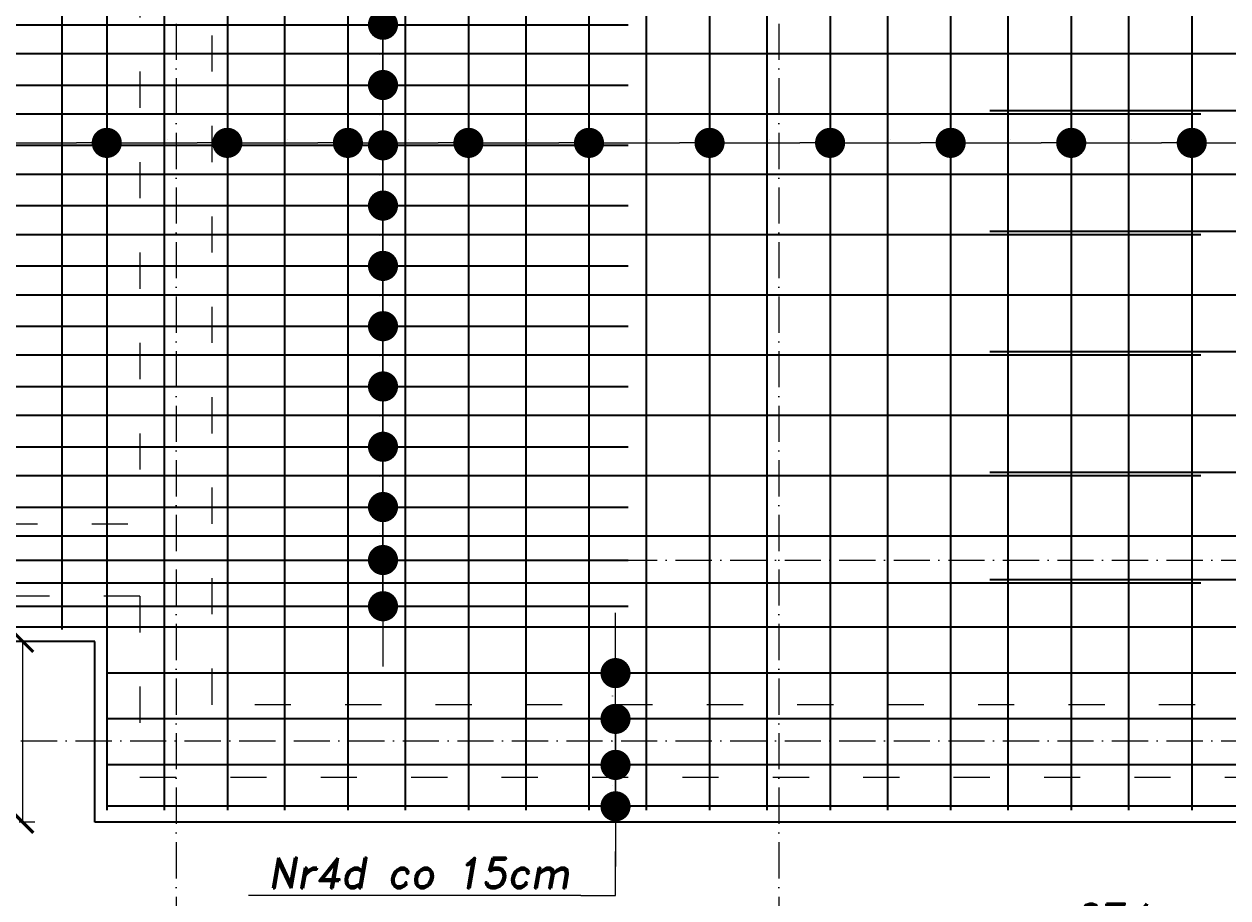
# Model space of a CAD drawing. Header units: millimetres. Extents: x 300938 to 312016, y 11971 to 20881.
# Tile 152 of 239: x 307740 to 308139, y 18312 to 18602. Entities that reach past the tile are written whole.
import ezdxf

# ---------------------------------------------------------------- set-up
doc = ezdxf.new("R2010")
doc.units = ezdxf.units.MM
doc.linetypes.add('ACAD_ISO03W100', pattern=[30, 12, -18])
doc.linetypes.add('ACAD_ISO10W100', pattern=[18, 12, -3, 0, -3])
for name, color, linetype, lineweight in [('konstrukcja', 3, 'Continuous', 35), ('konstrukcja wymiary', 1, 'Continuous', 13), ('opisy', 2, 'Continuous', 18), ('osie', 5, 'ACAD_ISO10W100', 13), ('zbrojenie płyty', 141, 'Continuous', 35)]:
    doc.layers.add(name, color=color, linetype=linetype, lineweight=lineweight)
doc.layers.add('przerywane', color=6, linetype='ACAD_ISO03W100')
doc.styles.add('KONSTRUKCJA', font='romand.shx', dxfattribs={"oblique": 10})
doc.styles.get("Standard").update_dxf_attribs({"font": 'romand.shx', "oblique": 10})
doc.dimstyles.new('150', dxfattribs={"dimtxt": 10, "dimasz": 7, "dimexe": 1.25, "dimexo": 0.625, "dimgap": 3, "dimtad": 1, "dimdec": 0, "dimrnd": 0.5, "dimtxsty": 'KONSTRUKCJA', "dimblk": 'ARCHTICK', "dimcen": 2.5, "dimadec": 0, "dimazin": 0, "dimtfac": 1, "dimtdec": 0, "dimtix": 1, "dimtmove": 0, "dimatfit": 3, "dimfxl": 4, "dimfxlon": 1, "dimarcsym": 0})
doc.dimstyles.new('kropki', dxfattribs={"dimtxt": 0.001, "dimasz": 10, "dimexe": 1.25, "dimexo": 0.625, "dimgap": 1, "dimtad": 1, "dimtxsty": 'Standard', "dimblk": 'DOT', "dimcen": 2.5, "dimadec": 0, "dimazin": 0, "dimtfac": 1, "dimtmove": 0, "dimatfit": 3, "dimfxl": 1, "dimfxlon": 1, "dimarcsym": 0})

# ---------------------------------------------------------------- blocks, each defined once
blk = doc.blocks.new('_Dot')
at = {"color": 0, "linetype": 'ByBlock', "lineweight": -2}
blk.add_line((-0.5, 0), (-1, 0), dxfattribs=at)
at = {"color": 0, "linetype": 'ByBlock', "const_width": 0.5}
blk.add_lwpolyline([(-0.25, 0, 1), (0.25, 0, 1)], format="xyb", close=True, dxfattribs=at)
blk = doc.blocks.new('*D531')
at = {"layer": 'Defpoints', "color": 0, "transparency": 16777216}
for p in [(307925.44, 18356.25), (307936.24, 18356.25), (307925.44, 18342.51)]:
    blk.add_point(p, dxfattribs=at)
at = {"layer": 'konstrukcja wymiary', "color": 0, "lineweight": -2, "transparency": 16777216}
for p, q in [((307936.24, 18366.25), (307936.24, 18376.25)), ((307935.24, 18356.25), (307937.49, 18356.25)), ((307936.24, 18342.51), (307936.24, 18356.25)), ((307935.24, 18342.51), (307937.49, 18342.51)), ((307936.24, 18332.51), (307936.24, 18322.51))]:
    blk.add_line(p, q, dxfattribs=at)
at = {"layer": 'konstrukcja wymiary', "color": 0, "lineweight": -2, "transparency": 16777216, "xscale": 10, "yscale": 10, "zscale": 10}
for p, rotation in [((307936.24, 18356.25), 270), ((307936.24, 18342.51), 90)]:
    blk.add_blockref('_Dot', p, dxfattribs=dict(at, rotation=rotation))
at = {"layer": 'konstrukcja wymiary', "color": 0, "transparency": 16777216, "insert": (307935.23, 18349.38), "char_height": 0.001, "attachment_point": 5, "rotation": 90}
blk.add_mtext('13,74', dxfattribs=at)
blk = doc.blocks.new('*D532')
at = {"layer": 'Defpoints', "color": 0, "transparency": 16777216}
for p in [(307925.44, 18371.52), (307936.24, 18371.52), (307925.44, 18356.25)]:
    blk.add_point(p, dxfattribs=at)
at = {"layer": 'konstrukcja wymiary', "color": 0, "lineweight": -2, "transparency": 16777216}
for p, q in [((307936.24, 18381.52), (307936.24, 18391.52)), ((307935.24, 18371.52), (307937.49, 18371.52)), ((307936.24, 18356.25), (307936.24, 18371.52)), ((307935.24, 18356.25), (307937.49, 18356.25)), ((307936.24, 18346.25), (307936.24, 18336.25))]:
    blk.add_line(p, q, dxfattribs=at)
at = {"layer": 'konstrukcja wymiary', "color": 0, "lineweight": -2, "transparency": 16777216, "xscale": 10, "yscale": 10, "zscale": 10}
for p, rotation in [((307936.24, 18371.52), 270), ((307936.24, 18356.25), 90)]:
    blk.add_blockref('_Dot', p, dxfattribs=dict(at, rotation=rotation))
at = {"layer": 'konstrukcja wymiary', "color": 0, "transparency": 16777216, "insert": (307935.23, 18363.89), "char_height": 0.001, "attachment_point": 5, "rotation": 90}
blk.add_mtext('15,27', dxfattribs=at)
blk = doc.blocks.new('*D533')
at = {"layer": 'Defpoints', "color": 0, "transparency": 16777216}
for p in [(307925.44, 18386.7), (307936.24, 18386.7), (307925.44, 18371.52)]:
    blk.add_point(p, dxfattribs=at)
at = {"layer": 'konstrukcja wymiary', "color": 0, "lineweight": -2, "transparency": 16777216}
for p, q in [((307936.24, 18396.7), (307936.24, 18406.7)), ((307935.24, 18386.7), (307937.49, 18386.7)), ((307936.24, 18371.52), (307936.24, 18386.7)), ((307935.24, 18371.52), (307937.49, 18371.52)), ((307936.24, 18361.52), (307936.24, 18351.52))]:
    blk.add_line(p, q, dxfattribs=at)
at = {"layer": 'konstrukcja wymiary', "color": 0, "lineweight": -2, "transparency": 16777216, "xscale": 10, "yscale": 10, "zscale": 10}
for p, rotation in [((307936.24, 18386.7), 270), ((307936.24, 18371.52), 90)]:
    blk.add_blockref('_Dot', p, dxfattribs=dict(at, rotation=rotation))
at = {"layer": 'konstrukcja wymiary', "color": 0, "transparency": 16777216, "insert": (307935.23, 18379.11), "char_height": 0.001, "attachment_point": 5, "rotation": 90}
blk.add_mtext('15,18', dxfattribs=at)
blk = doc.blocks.new('*D595')
at = {"layer": 'Defpoints', "color": 0, "transparency": 16777216}
for p in [(307767.44, 18562.6), (307293.56, 18553.24), (307767.44, 18552.24)]:
    blk.add_point(p, dxfattribs=at)
at = {"layer": 'konstrukcja wymiary', "color": 0, "lineweight": -2, "transparency": 16777216}
for p, q in [((307293.56, 18561.6), (307293.56, 18563.85)), ((307303.56, 18562.6), (307757.44, 18562.6)), ((307767.44, 18561.6), (307767.44, 18563.85))]:
    blk.add_line(p, q, dxfattribs=at)
at = {"layer": 'konstrukcja wymiary', "color": 0, "lineweight": -2, "transparency": 16777216, "xscale": 10, "yscale": 10, "zscale": 10, "rotation": 180}
blk.add_blockref('_Dot', (307293.56, 18562.6), dxfattribs=at)
at = {"layer": 'konstrukcja wymiary', "color": 0, "lineweight": -2, "transparency": 16777216, "xscale": 10, "yscale": 10, "zscale": 10}
blk.add_blockref('_Dot', (307767.44, 18562.6), dxfattribs=at)
at = {"layer": 'konstrukcja wymiary', "color": 0, "transparency": 16777216, "insert": (307530.5, 18563.61), "char_height": 0.001, "attachment_point": 5}
blk.add_mtext('473,88', dxfattribs=at)
blk = doc.blocks.new('*D596')
at = {"layer": 'Defpoints', "color": 0, "transparency": 16777216}
for p in [(307807.44, 18562.6), (307767.44, 18552.24), (307807.44, 18552.24)]:
    blk.add_point(p, dxfattribs=at)
at = {"layer": 'konstrukcja wymiary', "color": 0, "lineweight": -2, "transparency": 16777216}
for p, q in [((307767.44, 18561.6), (307767.44, 18563.85)), ((307777.44, 18562.6), (307797.44, 18562.6)), ((307807.44, 18561.6), (307807.44, 18563.85))]:
    blk.add_line(p, q, dxfattribs=at)
at = {"layer": 'konstrukcja wymiary', "color": 0, "lineweight": -2, "transparency": 16777216, "xscale": 10, "yscale": 10, "zscale": 10, "rotation": 180}
blk.add_blockref('_Dot', (307767.44, 18562.6), dxfattribs=at)
at = {"layer": 'konstrukcja wymiary', "color": 0, "lineweight": -2, "transparency": 16777216, "xscale": 10, "yscale": 10, "zscale": 10}
blk.add_blockref('_Dot', (307807.44, 18562.6), dxfattribs=at)
at = {"layer": 'konstrukcja wymiary', "color": 0, "transparency": 16777216, "insert": (307787.44, 18563.61), "char_height": 0.001, "attachment_point": 5}
blk.add_mtext('40', dxfattribs=at)
blk = doc.blocks.new('*D597')
at = {"layer": 'Defpoints', "color": 0, "transparency": 16777216}
for p in [(307847.44, 18562.6), (307807.44, 18552.24), (307847.44, 18552.24)]:
    blk.add_point(p, dxfattribs=at)
at = {"layer": 'konstrukcja wymiary', "color": 0, "lineweight": -2, "transparency": 16777216}
for p, q in [((307807.44, 18561.6), (307807.44, 18563.85)), ((307817.44, 18562.6), (307837.44, 18562.6)), ((307847.44, 18561.6), (307847.44, 18563.85))]:
    blk.add_line(p, q, dxfattribs=at)
at = {"layer": 'konstrukcja wymiary', "color": 0, "lineweight": -2, "transparency": 16777216, "xscale": 10, "yscale": 10, "zscale": 10, "rotation": 180}
blk.add_blockref('_Dot', (307807.44, 18562.6), dxfattribs=at)
at = {"layer": 'konstrukcja wymiary', "color": 0, "lineweight": -2, "transparency": 16777216, "xscale": 10, "yscale": 10, "zscale": 10}
blk.add_blockref('_Dot', (307847.44, 18562.6), dxfattribs=at)
at = {"layer": 'konstrukcja wymiary', "color": 0, "transparency": 16777216, "insert": (307827.44, 18563.61), "char_height": 0.001, "attachment_point": 5}
blk.add_mtext('40', dxfattribs=at)
blk = doc.blocks.new('*D598')
at = {"layer": 'Defpoints', "color": 0, "transparency": 16777216}
for p in [(307887.44, 18562.6), (307847.44, 18552.24), (307887.44, 18552.24)]:
    blk.add_point(p, dxfattribs=at)
at = {"layer": 'konstrukcja wymiary', "color": 0, "lineweight": -2, "transparency": 16777216}
for p, q in [((307847.44, 18561.6), (307847.44, 18563.85)), ((307857.44, 18562.6), (307877.44, 18562.6)), ((307887.44, 18561.6), (307887.44, 18563.85))]:
    blk.add_line(p, q, dxfattribs=at)
at = {"layer": 'konstrukcja wymiary', "color": 0, "lineweight": -2, "transparency": 16777216, "xscale": 10, "yscale": 10, "zscale": 10, "rotation": 180}
blk.add_blockref('_Dot', (307847.44, 18562.6), dxfattribs=at)
at = {"layer": 'konstrukcja wymiary', "color": 0, "lineweight": -2, "transparency": 16777216, "xscale": 10, "yscale": 10, "zscale": 10}
blk.add_blockref('_Dot', (307887.44, 18562.6), dxfattribs=at)
at = {"layer": 'konstrukcja wymiary', "color": 0, "transparency": 16777216, "insert": (307867.44, 18563.61), "char_height": 0.001, "attachment_point": 5}
blk.add_mtext('40', dxfattribs=at)
blk = doc.blocks.new('*D599')
at = {"layer": 'Defpoints', "color": 0, "transparency": 16777216}
for p in [(307927.44, 18562.6), (307887.44, 18552.24), (307927.44, 18552.24)]:
    blk.add_point(p, dxfattribs=at)
at = {"layer": 'konstrukcja wymiary', "color": 0, "lineweight": -2, "transparency": 16777216}
for p, q in [((307887.44, 18561.6), (307887.44, 18563.85)), ((307897.44, 18562.6), (307917.44, 18562.6)), ((307927.44, 18561.6), (307927.44, 18563.85))]:
    blk.add_line(p, q, dxfattribs=at)
at = {"layer": 'konstrukcja wymiary', "color": 0, "lineweight": -2, "transparency": 16777216, "xscale": 10, "yscale": 10, "zscale": 10, "rotation": 180}
blk.add_blockref('_Dot', (307887.44, 18562.6), dxfattribs=at)
at = {"layer": 'konstrukcja wymiary', "color": 0, "lineweight": -2, "transparency": 16777216, "xscale": 10, "yscale": 10, "zscale": 10}
blk.add_blockref('_Dot', (307927.44, 18562.6), dxfattribs=at)
at = {"layer": 'konstrukcja wymiary', "color": 0, "transparency": 16777216, "insert": (307907.44, 18563.61), "char_height": 0.001, "attachment_point": 5}
blk.add_mtext('40', dxfattribs=at)
blk = doc.blocks.new('*D600')
at = {"layer": 'Defpoints', "color": 0, "transparency": 16777216}
for p in [(307967.44, 18562.6), (307927.44, 18552.24), (307967.44, 18552.24)]:
    blk.add_point(p, dxfattribs=at)
at = {"layer": 'konstrukcja wymiary', "color": 0, "lineweight": -2, "transparency": 16777216}
for p, q in [((307927.44, 18561.6), (307927.44, 18563.85)), ((307937.44, 18562.6), (307957.44, 18562.6)), ((307967.44, 18561.6), (307967.44, 18563.85))]:
    blk.add_line(p, q, dxfattribs=at)
at = {"layer": 'konstrukcja wymiary', "color": 0, "lineweight": -2, "transparency": 16777216, "xscale": 10, "yscale": 10, "zscale": 10, "rotation": 180}
blk.add_blockref('_Dot', (307927.44, 18562.6), dxfattribs=at)
at = {"layer": 'konstrukcja wymiary', "color": 0, "lineweight": -2, "transparency": 16777216, "xscale": 10, "yscale": 10, "zscale": 10}
blk.add_blockref('_Dot', (307967.44, 18562.6), dxfattribs=at)
at = {"layer": 'konstrukcja wymiary', "color": 0, "transparency": 16777216, "insert": (307947.44, 18563.61), "char_height": 0.001, "attachment_point": 5}
blk.add_mtext('40', dxfattribs=at)
blk = doc.blocks.new('*D601')
at = {"layer": 'Defpoints', "color": 0, "transparency": 16777216}
for p in [(308007.44, 18562.6), (307967.44, 18552.24), (308007.44, 18552.24)]:
    blk.add_point(p, dxfattribs=at)
at = {"layer": 'konstrukcja wymiary', "color": 0, "lineweight": -2, "transparency": 16777216}
for p, q in [((307967.44, 18561.6), (307967.44, 18563.85)), ((307977.44, 18562.6), (307997.44, 18562.6)), ((308007.44, 18561.6), (308007.44, 18563.85))]:
    blk.add_line(p, q, dxfattribs=at)
at = {"layer": 'konstrukcja wymiary', "color": 0, "lineweight": -2, "transparency": 16777216, "xscale": 10, "yscale": 10, "zscale": 10, "rotation": 180}
blk.add_blockref('_Dot', (307967.44, 18562.6), dxfattribs=at)
at = {"layer": 'konstrukcja wymiary', "color": 0, "lineweight": -2, "transparency": 16777216, "xscale": 10, "yscale": 10, "zscale": 10}
blk.add_blockref('_Dot', (308007.44, 18562.6), dxfattribs=at)
at = {"layer": 'konstrukcja wymiary', "color": 0, "transparency": 16777216, "insert": (307987.44, 18563.61), "char_height": 0.001, "attachment_point": 5}
blk.add_mtext('40', dxfattribs=at)
blk = doc.blocks.new('*D602')
at = {"layer": 'Defpoints', "color": 0, "transparency": 16777216}
for p in [(308047.44, 18562.6), (308007.44, 18552.24), (308047.44, 18552.24)]:
    blk.add_point(p, dxfattribs=at)
at = {"layer": 'konstrukcja wymiary', "color": 0, "lineweight": -2, "transparency": 16777216}
for p, q in [((308007.44, 18561.6), (308007.44, 18563.85)), ((308017.44, 18562.6), (308037.44, 18562.6)), ((308047.44, 18561.6), (308047.44, 18563.85))]:
    blk.add_line(p, q, dxfattribs=at)
at = {"layer": 'konstrukcja wymiary', "color": 0, "lineweight": -2, "transparency": 16777216, "xscale": 10, "yscale": 10, "zscale": 10, "rotation": 180}
blk.add_blockref('_Dot', (308007.44, 18562.6), dxfattribs=at)
at = {"layer": 'konstrukcja wymiary', "color": 0, "lineweight": -2, "transparency": 16777216, "xscale": 10, "yscale": 10, "zscale": 10}
blk.add_blockref('_Dot', (308047.44, 18562.6), dxfattribs=at)
at = {"layer": 'konstrukcja wymiary', "color": 0, "transparency": 16777216, "insert": (308027.44, 18563.61), "char_height": 0.001, "attachment_point": 5}
blk.add_mtext('40', dxfattribs=at)
blk = doc.blocks.new('*D603')
at = {"layer": 'Defpoints', "color": 0, "transparency": 16777216}
for p in [(308087.44, 18562.6), (308047.44, 18552.24), (308087.44, 18552.24)]:
    blk.add_point(p, dxfattribs=at)
at = {"layer": 'konstrukcja wymiary', "color": 0, "lineweight": -2, "transparency": 16777216}
for p, q in [((308047.44, 18561.6), (308047.44, 18563.85)), ((308057.44, 18562.6), (308077.44, 18562.6)), ((308087.44, 18561.6), (308087.44, 18563.85))]:
    blk.add_line(p, q, dxfattribs=at)
at = {"layer": 'konstrukcja wymiary', "color": 0, "lineweight": -2, "transparency": 16777216, "xscale": 10, "yscale": 10, "zscale": 10, "rotation": 180}
blk.add_blockref('_Dot', (308047.44, 18562.6), dxfattribs=at)
at = {"layer": 'konstrukcja wymiary', "color": 0, "lineweight": -2, "transparency": 16777216, "xscale": 10, "yscale": 10, "zscale": 10}
blk.add_blockref('_Dot', (308087.44, 18562.6), dxfattribs=at)
at = {"layer": 'konstrukcja wymiary', "color": 0, "transparency": 16777216, "insert": (308067.44, 18563.61), "char_height": 0.001, "attachment_point": 5}
blk.add_mtext('40', dxfattribs=at)
blk = doc.blocks.new('*D604')
at = {"layer": 'Defpoints', "color": 0, "transparency": 16777216}
for p in [(308127.44, 18562.6), (308087.44, 18552.24), (308127.44, 18552.24)]:
    blk.add_point(p, dxfattribs=at)
at = {"layer": 'konstrukcja wymiary', "color": 0, "lineweight": -2, "transparency": 16777216}
for p, q in [((308087.44, 18561.6), (308087.44, 18563.85)), ((308097.44, 18562.6), (308117.44, 18562.6)), ((308127.44, 18561.6), (308127.44, 18563.85))]:
    blk.add_line(p, q, dxfattribs=at)
at = {"layer": 'konstrukcja wymiary', "color": 0, "lineweight": -2, "transparency": 16777216, "xscale": 10, "yscale": 10, "zscale": 10, "rotation": 180}
blk.add_blockref('_Dot', (308087.44, 18562.6), dxfattribs=at)
at = {"layer": 'konstrukcja wymiary', "color": 0, "lineweight": -2, "transparency": 16777216, "xscale": 10, "yscale": 10, "zscale": 10}
blk.add_blockref('_Dot', (308127.44, 18562.6), dxfattribs=at)
at = {"layer": 'konstrukcja wymiary', "color": 0, "transparency": 16777216, "insert": (308107.44, 18563.61), "char_height": 0.001, "attachment_point": 5}
blk.add_mtext('40', dxfattribs=at)
blk = doc.blocks.new('*D605')
at = {"layer": 'Defpoints', "color": 0, "transparency": 16777216}
for p in [(308167.44, 18562.6), (308127.44, 18552.24), (308167.44, 18552.24)]:
    blk.add_point(p, dxfattribs=at)
at = {"layer": 'konstrukcja wymiary', "color": 0, "lineweight": -2, "transparency": 16777216}
for p, q in [((308127.44, 18561.6), (308127.44, 18563.85)), ((308137.44, 18562.6), (308157.44, 18562.6)), ((308167.44, 18561.6), (308167.44, 18563.85))]:
    blk.add_line(p, q, dxfattribs=at)
at = {"layer": 'konstrukcja wymiary', "color": 0, "lineweight": -2, "transparency": 16777216, "xscale": 10, "yscale": 10, "zscale": 10, "rotation": 180}
blk.add_blockref('_Dot', (308127.44, 18562.6), dxfattribs=at)
at = {"layer": 'konstrukcja wymiary', "color": 0, "lineweight": -2, "transparency": 16777216, "xscale": 10, "yscale": 10, "zscale": 10}
blk.add_blockref('_Dot', (308167.44, 18562.6), dxfattribs=at)
at = {"layer": 'konstrukcja wymiary', "color": 0, "transparency": 16777216, "insert": (308147.44, 18563.61), "char_height": 0.001, "attachment_point": 5}
blk.add_mtext('40', dxfattribs=at)
blk = doc.blocks.new('_ArchTick')
at = {"color": 0, "linetype": 'ByBlock', "lineweight": 13, "const_width": 0.15}
blk.add_lwpolyline([(-0.5, -0.5), (0.5, 0.5)], dxfattribs=at)
blk = doc.blocks.new('*D711')
at = {"layer": 'Defpoints', "color": 0, "transparency": 16777216}
for p in [(307297.44, 18337.22), (307763.44, 18337.22), (307763.44, 18297.22)]:
    blk.add_point(p, dxfattribs=at)
at = {"layer": 'konstrukcja wymiary', "color": 0, "lineweight": -2, "transparency": 16777216}
for p, q in [((307297.44, 18301.22), (307297.44, 18295.97)), ((307763.44, 18301.22), (307763.44, 18295.97)), ((307297.44, 18297.22), (307763.44, 18297.22))]:
    blk.add_line(p, q, dxfattribs=at)
at = {"layer": 'konstrukcja wymiary', "color": 0, "lineweight": -2, "transparency": 16777216, "xscale": 7, "yscale": 7, "zscale": 7, "rotation": 180}
blk.add_blockref('_ArchTick', (307297.44, 18297.22), dxfattribs=at)
at = {"layer": 'konstrukcja wymiary', "color": 0, "lineweight": -2, "transparency": 16777216, "xscale": 7, "yscale": 7, "zscale": 7}
blk.add_blockref('_ArchTick', (307763.44, 18297.22), dxfattribs=at)
at = {"layer": 'konstrukcja wymiary', "color": 0, "transparency": 16777216, "insert": (307530.44, 18305.22), "char_height": 10, "attachment_point": 5, "style": 'KONSTRUKCJA'}
blk.add_mtext('466', dxfattribs=at)
blk = doc.blocks.new('*D712')
at = {"layer": 'Defpoints', "color": 0, "transparency": 16777216}
for p in [(307763.44, 18337.22), (308437.44, 18337.22), (308437.44, 18297.22)]:
    blk.add_point(p, dxfattribs=at)
at = {"layer": 'konstrukcja wymiary', "color": 0, "lineweight": -2, "transparency": 16777216}
for p, q in [((307763.44, 18301.22), (307763.44, 18295.97)), ((308437.44, 18301.22), (308437.44, 18295.97)), ((307763.44, 18297.22), (308437.44, 18297.22))]:
    blk.add_line(p, q, dxfattribs=at)
at = {"layer": 'konstrukcja wymiary', "color": 0, "lineweight": -2, "transparency": 16777216, "xscale": 7, "yscale": 7, "zscale": 7, "rotation": 180}
blk.add_blockref('_ArchTick', (307763.44, 18297.22), dxfattribs=at)
at = {"layer": 'konstrukcja wymiary', "color": 0, "lineweight": -2, "transparency": 16777216, "xscale": 7, "yscale": 7, "zscale": 7}
blk.add_blockref('_ArchTick', (308437.44, 18297.22), dxfattribs=at)
at = {"layer": 'konstrukcja wymiary', "color": 0, "transparency": 16777216, "insert": (308100.44, 18305.22), "char_height": 10, "attachment_point": 5, "style": 'KONSTRUKCJA'}
blk.add_mtext('674', dxfattribs=at)
blk = doc.blocks.new('*D713')
at = {"layer": 'Defpoints', "color": 0, "transparency": 16777216}
for p in [(307739.58, 18397.22), (307763.44, 18397.22), (307763.44, 18337.22)]:
    blk.add_point(p, dxfattribs=at)
at = {"layer": 'konstrukcja wymiary', "color": 0, "lineweight": -2, "transparency": 16777216}
for p, q in [((307743.58, 18397.22), (307738.33, 18397.22)), ((307739.58, 18337.22), (307739.58, 18397.22)), ((307743.58, 18337.22), (307738.33, 18337.22))]:
    blk.add_line(p, q, dxfattribs=at)
at = {"layer": 'konstrukcja wymiary', "color": 0, "lineweight": -2, "transparency": 16777216, "xscale": 7, "yscale": 7, "zscale": 7}
for p, rotation in [((307739.58, 18397.22), 90), ((307739.58, 18337.22), 270)]:
    blk.add_blockref('_ArchTick', p, dxfattribs=dict(at, rotation=rotation))
at = {"layer": 'konstrukcja wymiary', "color": 0, "transparency": 16777216, "insert": (307731.58, 18367.22), "char_height": 10, "attachment_point": 5, "rotation": 90, "style": 'KONSTRUKCJA'}
blk.add_mtext('60', dxfattribs=at)
blk = doc.blocks.new('*D1076')
at = {"layer": 'Defpoints', "color": 0, "transparency": 16777216}
for p in [(307859.09, 18424.22), (307867.44, 18424.22), (307867.44, 18408.89)]:
    blk.add_point(p, dxfattribs=at)
at = {"layer": 'konstrukcja wymiary', "color": 0, "lineweight": -2, "transparency": 16777216}
for p, q in [((307859.09, 18434.22), (307859.09, 18444.22)), ((307860.09, 18424.22), (307857.84, 18424.22)), ((307859.09, 18408.89), (307859.09, 18424.22)), ((307860.09, 18408.89), (307857.84, 18408.89)), ((307859.09, 18398.89), (307859.09, 18388.89))]:
    blk.add_line(p, q, dxfattribs=at)
at = {"layer": 'konstrukcja wymiary', "color": 0, "lineweight": -2, "transparency": 16777216, "xscale": 10, "yscale": 10, "zscale": 10}
for p, rotation in [((307859.09, 18424.22), 270), ((307859.09, 18408.89), 90)]:
    blk.add_blockref('_Dot', p, dxfattribs=dict(at, rotation=rotation))
at = {"layer": 'konstrukcja wymiary', "color": 0, "transparency": 16777216, "insert": (307858.09, 18416.56), "char_height": 0.001, "attachment_point": 5, "rotation": 90}
blk.add_mtext('15,33', dxfattribs=at)
blk = doc.blocks.new('*D1077')
at = {"layer": 'Defpoints', "color": 0, "transparency": 16777216}
for p in [(307859.09, 18441.79), (307867.44, 18441.79), (307867.44, 18424.22)]:
    blk.add_point(p, dxfattribs=at)
at = {"layer": 'konstrukcja wymiary', "color": 0, "lineweight": -2, "transparency": 16777216}
for p, q in [((307859.09, 18451.79), (307859.09, 18461.79)), ((307860.09, 18441.79), (307857.84, 18441.79)), ((307859.09, 18424.22), (307859.09, 18441.79)), ((307860.09, 18424.22), (307857.84, 18424.22)), ((307859.09, 18414.22), (307859.09, 18404.22))]:
    blk.add_line(p, q, dxfattribs=at)
at = {"layer": 'konstrukcja wymiary', "color": 0, "lineweight": -2, "transparency": 16777216, "xscale": 10, "yscale": 10, "zscale": 10}
for p, rotation in [((307859.09, 18441.79), 270), ((307859.09, 18424.22), 90)]:
    blk.add_blockref('_Dot', p, dxfattribs=dict(at, rotation=rotation))
at = {"layer": 'konstrukcja wymiary', "color": 0, "transparency": 16777216, "insert": (307858.09, 18433.01), "char_height": 0.001, "attachment_point": 5, "rotation": 90}
blk.add_mtext('17,56', dxfattribs=at)
blk = doc.blocks.new('*D1078')
at = {"layer": 'Defpoints', "color": 0, "transparency": 16777216}
for p in [(307859.09, 18461.79), (307867.44, 18461.79), (307867.44, 18441.79)]:
    blk.add_point(p, dxfattribs=at)
at = {"layer": 'konstrukcja wymiary', "color": 0, "lineweight": -2, "transparency": 16777216}
for p, q in [((307859.09, 18471.79), (307859.09, 18481.79)), ((307860.09, 18461.79), (307857.84, 18461.79)), ((307859.09, 18441.79), (307859.09, 18461.79)), ((307860.09, 18441.79), (307857.84, 18441.79)), ((307859.09, 18431.79), (307859.09, 18421.79))]:
    blk.add_line(p, q, dxfattribs=at)
at = {"layer": 'konstrukcja wymiary', "color": 0, "lineweight": -2, "transparency": 16777216, "xscale": 10, "yscale": 10, "zscale": 10}
for p, rotation in [((307859.09, 18461.79), 270), ((307859.09, 18441.79), 90)]:
    blk.add_blockref('_Dot', p, dxfattribs=dict(at, rotation=rotation))
at = {"layer": 'konstrukcja wymiary', "color": 0, "transparency": 16777216, "insert": (307858.09, 18451.79), "char_height": 0.001, "attachment_point": 5, "rotation": 90}
blk.add_mtext('20', dxfattribs=at)
blk = doc.blocks.new('*D1079')
at = {"layer": 'Defpoints', "color": 0, "transparency": 16777216}
for p in [(307859.09, 18481.79), (307867.44, 18481.79), (307867.44, 18461.79)]:
    blk.add_point(p, dxfattribs=at)
at = {"layer": 'konstrukcja wymiary', "color": 0, "lineweight": -2, "transparency": 16777216}
for p, q in [((307859.09, 18491.79), (307859.09, 18501.79)), ((307860.09, 18481.79), (307857.84, 18481.79)), ((307859.09, 18461.79), (307859.09, 18481.79)), ((307860.09, 18461.79), (307857.84, 18461.79)), ((307859.09, 18451.79), (307859.09, 18441.79))]:
    blk.add_line(p, q, dxfattribs=at)
at = {"layer": 'konstrukcja wymiary', "color": 0, "lineweight": -2, "transparency": 16777216, "xscale": 10, "yscale": 10, "zscale": 10}
for p, rotation in [((307859.09, 18481.79), 270), ((307859.09, 18461.79), 90)]:
    blk.add_blockref('_Dot', p, dxfattribs=dict(at, rotation=rotation))
at = {"layer": 'konstrukcja wymiary', "color": 0, "transparency": 16777216, "insert": (307858.09, 18471.79), "char_height": 0.001, "attachment_point": 5, "rotation": 90}
blk.add_mtext('20', dxfattribs=at)
blk = doc.blocks.new('*D1080')
at = {"layer": 'Defpoints', "color": 0, "transparency": 16777216}
for p in [(307859.09, 18501.79), (307867.44, 18501.79), (307867.44, 18481.79)]:
    blk.add_point(p, dxfattribs=at)
at = {"layer": 'konstrukcja wymiary', "color": 0, "lineweight": -2, "transparency": 16777216}
for p, q in [((307859.09, 18511.79), (307859.09, 18521.79)), ((307860.09, 18501.79), (307857.84, 18501.79)), ((307859.09, 18481.79), (307859.09, 18501.79)), ((307860.09, 18481.79), (307857.84, 18481.79)), ((307859.09, 18471.79), (307859.09, 18461.79))]:
    blk.add_line(p, q, dxfattribs=at)
at = {"layer": 'konstrukcja wymiary', "color": 0, "lineweight": -2, "transparency": 16777216, "xscale": 10, "yscale": 10, "zscale": 10}
for p, rotation in [((307859.09, 18501.79), 270), ((307859.09, 18481.79), 90)]:
    blk.add_blockref('_Dot', p, dxfattribs=dict(at, rotation=rotation))
at = {"layer": 'konstrukcja wymiary', "color": 0, "transparency": 16777216, "insert": (307858.09, 18491.79), "char_height": 0.001, "attachment_point": 5, "rotation": 90}
blk.add_mtext('20', dxfattribs=at)
blk = doc.blocks.new('*D1081')
at = {"layer": 'Defpoints', "color": 0, "transparency": 16777216}
for p in [(307859.09, 18521.79), (307867.44, 18521.79), (307867.44, 18501.79)]:
    blk.add_point(p, dxfattribs=at)
at = {"layer": 'konstrukcja wymiary', "color": 0, "lineweight": -2, "transparency": 16777216}
for p, q in [((307859.09, 18531.79), (307859.09, 18541.79)), ((307860.09, 18521.79), (307857.84, 18521.79)), ((307859.09, 18501.79), (307859.09, 18521.79)), ((307860.09, 18501.79), (307857.84, 18501.79)), ((307859.09, 18491.79), (307859.09, 18481.79))]:
    blk.add_line(p, q, dxfattribs=at)
at = {"layer": 'konstrukcja wymiary', "color": 0, "lineweight": -2, "transparency": 16777216, "xscale": 10, "yscale": 10, "zscale": 10}
for p, rotation in [((307859.09, 18521.79), 270), ((307859.09, 18501.79), 90)]:
    blk.add_blockref('_Dot', p, dxfattribs=dict(at, rotation=rotation))
at = {"layer": 'konstrukcja wymiary', "color": 0, "transparency": 16777216, "insert": (307858.09, 18511.79), "char_height": 0.001, "attachment_point": 5, "rotation": 90}
blk.add_mtext('20', dxfattribs=at)
blk = doc.blocks.new('*D1082')
at = {"layer": 'Defpoints', "color": 0, "transparency": 16777216}
for p in [(307859.09, 18541.79), (307867.44, 18541.79), (307867.44, 18521.79)]:
    blk.add_point(p, dxfattribs=at)
at = {"layer": 'konstrukcja wymiary', "color": 0, "lineweight": -2, "transparency": 16777216}
for p, q in [((307859.09, 18551.79), (307859.09, 18561.79)), ((307860.09, 18541.79), (307857.84, 18541.79)), ((307859.09, 18521.79), (307859.09, 18541.79)), ((307860.09, 18521.79), (307857.84, 18521.79)), ((307859.09, 18511.79), (307859.09, 18501.79))]:
    blk.add_line(p, q, dxfattribs=at)
at = {"layer": 'konstrukcja wymiary', "color": 0, "lineweight": -2, "transparency": 16777216, "xscale": 10, "yscale": 10, "zscale": 10}
for p, rotation in [((307859.09, 18541.79), 270), ((307859.09, 18521.79), 90)]:
    blk.add_blockref('_Dot', p, dxfattribs=dict(at, rotation=rotation))
at = {"layer": 'konstrukcja wymiary', "color": 0, "transparency": 16777216, "insert": (307858.09, 18531.79), "char_height": 0.001, "attachment_point": 5, "rotation": 90}
blk.add_mtext('20', dxfattribs=at)
blk = doc.blocks.new('*D1083')
at = {"layer": 'Defpoints', "color": 0, "transparency": 16777216}
for p in [(307859.09, 18561.79), (307867.44, 18561.79), (307867.44, 18541.79)]:
    blk.add_point(p, dxfattribs=at)
at = {"layer": 'konstrukcja wymiary', "color": 0, "lineweight": -2, "transparency": 16777216}
for p, q in [((307859.09, 18571.79), (307859.09, 18581.79)), ((307860.09, 18561.79), (307857.84, 18561.79)), ((307859.09, 18541.79), (307859.09, 18561.79)), ((307860.09, 18541.79), (307857.84, 18541.79)), ((307859.09, 18531.79), (307859.09, 18521.79))]:
    blk.add_line(p, q, dxfattribs=at)
at = {"layer": 'konstrukcja wymiary', "color": 0, "lineweight": -2, "transparency": 16777216, "xscale": 10, "yscale": 10, "zscale": 10}
for p, rotation in [((307859.09, 18561.79), 270), ((307859.09, 18541.79), 90)]:
    blk.add_blockref('_Dot', p, dxfattribs=dict(at, rotation=rotation))
at = {"layer": 'konstrukcja wymiary', "color": 0, "transparency": 16777216, "insert": (307858.09, 18551.79), "char_height": 0.001, "attachment_point": 5, "rotation": 90}
blk.add_mtext('20', dxfattribs=at)
blk = doc.blocks.new('*D1084')
at = {"layer": 'Defpoints', "color": 0, "transparency": 16777216}
for p in [(307859.09, 18581.79), (307867.44, 18581.79), (307867.44, 18561.79)]:
    blk.add_point(p, dxfattribs=at)
at = {"layer": 'konstrukcja wymiary', "color": 0, "lineweight": -2, "transparency": 16777216}
for p, q in [((307859.09, 18591.79), (307859.09, 18601.79)), ((307860.09, 18581.79), (307857.84, 18581.79)), ((307859.09, 18561.79), (307859.09, 18581.79)), ((307860.09, 18561.79), (307857.84, 18561.79)), ((307859.09, 18551.79), (307859.09, 18541.79))]:
    blk.add_line(p, q, dxfattribs=at)
at = {"layer": 'konstrukcja wymiary', "color": 0, "lineweight": -2, "transparency": 16777216, "xscale": 10, "yscale": 10, "zscale": 10}
for p, rotation in [((307859.09, 18581.79), 270), ((307859.09, 18561.79), 90)]:
    blk.add_blockref('_Dot', p, dxfattribs=dict(at, rotation=rotation))
at = {"layer": 'konstrukcja wymiary', "color": 0, "transparency": 16777216, "insert": (307858.09, 18571.79), "char_height": 0.001, "attachment_point": 5, "rotation": 90}
blk.add_mtext('20', dxfattribs=at)
blk = doc.blocks.new('*D1085')
at = {"layer": 'Defpoints', "color": 0, "transparency": 16777216}
for p in [(307859.09, 18601.79), (307867.44, 18601.79), (307867.44, 18581.79)]:
    blk.add_point(p, dxfattribs=at)
at = {"layer": 'konstrukcja wymiary', "color": 0, "lineweight": -2, "transparency": 16777216}
for p, q in [((307859.09, 18611.79), (307859.09, 18621.79)), ((307860.09, 18601.79), (307857.84, 18601.79)), ((307859.09, 18581.79), (307859.09, 18601.79)), ((307860.09, 18581.79), (307857.84, 18581.79)), ((307859.09, 18571.79), (307859.09, 18561.79))]:
    blk.add_line(p, q, dxfattribs=at)
at = {"layer": 'konstrukcja wymiary', "color": 0, "lineweight": -2, "transparency": 16777216, "xscale": 10, "yscale": 10, "zscale": 10}
for p, rotation in [((307859.09, 18601.79), 270), ((307859.09, 18581.79), 90)]:
    blk.add_blockref('_Dot', p, dxfattribs=dict(at, rotation=rotation))
at = {"layer": 'konstrukcja wymiary', "color": 0, "transparency": 16777216, "insert": (307858.09, 18591.79), "char_height": 0.001, "attachment_point": 5, "rotation": 90}
blk.add_mtext('20', dxfattribs=at)
blk = doc.blocks.new('*D1086')
at = {"layer": 'Defpoints', "color": 0, "transparency": 16777216}
for p in [(307859.09, 18621.79), (307867.44, 18621.79), (307867.44, 18601.79)]:
    blk.add_point(p, dxfattribs=at)
at = {"layer": 'konstrukcja wymiary', "color": 0, "lineweight": -2, "transparency": 16777216}
for p, q in [((307859.09, 18631.79), (307859.09, 18641.79)), ((307860.09, 18621.79), (307857.84, 18621.79)), ((307859.09, 18601.79), (307859.09, 18621.79)), ((307860.09, 18601.79), (307857.84, 18601.79)), ((307859.09, 18591.79), (307859.09, 18581.79))]:
    blk.add_line(p, q, dxfattribs=at)
at = {"layer": 'konstrukcja wymiary', "color": 0, "lineweight": -2, "transparency": 16777216, "xscale": 10, "yscale": 10, "zscale": 10}
for p, rotation in [((307859.09, 18621.79), 270), ((307859.09, 18601.79), 90)]:
    blk.add_blockref('_Dot', p, dxfattribs=dict(at, rotation=rotation))
at = {"layer": 'konstrukcja wymiary', "color": 0, "transparency": 16777216, "insert": (307858.09, 18611.79), "char_height": 0.001, "attachment_point": 5, "rotation": 90}
blk.add_mtext('20', dxfattribs=at)
blk = doc.blocks.new('*D1087')
at = {"layer": 'Defpoints', "color": 0, "transparency": 16777216}
for p in [(307859.09, 18641.79), (307867.44, 18641.79), (307867.44, 18621.79)]:
    blk.add_point(p, dxfattribs=at)
at = {"layer": 'konstrukcja wymiary', "color": 0, "lineweight": -2, "transparency": 16777216}
for p, q in [((307859.09, 18651.79), (307859.09, 18661.79)), ((307860.09, 18641.79), (307857.84, 18641.79)), ((307859.09, 18621.79), (307859.09, 18641.79)), ((307860.09, 18621.79), (307857.84, 18621.79)), ((307859.09, 18611.79), (307859.09, 18601.79))]:
    blk.add_line(p, q, dxfattribs=at)
at = {"layer": 'konstrukcja wymiary', "color": 0, "lineweight": -2, "transparency": 16777216, "xscale": 10, "yscale": 10, "zscale": 10}
for p, rotation in [((307859.09, 18641.79), 270), ((307859.09, 18621.79), 90)]:
    blk.add_blockref('_Dot', p, dxfattribs=dict(at, rotation=rotation))
at = {"layer": 'konstrukcja wymiary', "color": 0, "transparency": 16777216, "insert": (307858.09, 18631.79), "char_height": 0.001, "attachment_point": 5, "rotation": 90}
blk.add_mtext('20', dxfattribs=at)

msp = doc.modelspace()

# ---------------------------------------------------------------- linework, layer by layer
at = {"layer": 'konstrukcja'}
for p, q in [((307763.44, 18397.224), (307297.44, 18397.224)), ((307763.44, 18337.224), (307763.44, 18397.224))]:
    msp.add_line(p, q, dxfattribs=at)
msp.add_lwpolyline([(307297.44, 18337.224), (306623.44, 18337.224), (306623.44, 19606.224), (308437.44, 19606.224), (308437.44, 18337.224), (307763.44, 18337.224)], dxfattribs=at)
at = {"layer": 'konstrukcja wymiary'}
for p, q in [((307936.235, 18312.946), (307936.235, 18327.512)), ((307924.785, 18312.946), (307814.453, 18312.946)), ((307924.785, 18312.946), (307936.235, 18312.946))]:
    msp.add_line(p, q, dxfattribs=at)
at = {"layer": 'osie'}
for p, q in [((307790.44, 19760.509), (307790.44, 18286.332)), ((307990.44, 19760.509), (307990.44, 18286.332)), ((306435.771, 18424.224), (308458.51, 18424.224)), ((306435.771, 18364.224), (308458.51, 18364.224))]:
    msp.add_line(p, q, dxfattribs=at)
at = {"layer": 'przerywane'}
for p, q in [((307802.44, 18376.224), (307802.44, 18987.224)), ((307778.44, 18796.224), (307778.44, 18436.224)), ((307282.44, 18436.224), (307778.44, 18436.224)), ((307778.44, 18412.224), (307282.44, 18412.224)), ((307778.44, 18412.224), (307778.44, 18352.224)), ((308398.556, 18376.224), (307802.44, 18376.224)), ((307778.44, 18352.224), (308422.44, 18352.224))]:
    msp.add_line(p, q, dxfattribs=at)
at = {"layer": 'zbrojenie płyty'}
for p, q in [((307786.44, 19341.224), (307786.44, 18341.224)), ((307826.44, 19341.224), (307826.44, 18341.224)), ((307866.44, 19341.224), (307866.44, 18341.224)), ((307906.44, 19341.224), (307906.44, 18341.224)), ((307946.44, 19341.224), (307946.44, 18341.224)), ((307986.44, 19341.224), (307986.44, 18341.224)), ((308026.44, 19341.224), (308026.44, 18341.224)), ((308066.44, 19341.224), (308066.44, 18341.224)), ((308106.44, 19341.224), (308106.44, 18341.224)), ((307767.44, 18672.243), (307767.44, 18341.224)), ((307807.44, 18672.224), (307807.44, 18341.224)), ((307847.44, 18672.224), (307847.44, 18341.224)), ((307887.44, 18672.224), (307887.44, 18341.224)), ((307927.44, 18672.224), (307927.44, 18341.224)), ((307967.44, 18672.224), (307967.44, 18341.224)), ((308007.44, 18672.224), (308007.44, 18341.224)), ((308047.44, 18672.224), (308047.44, 18341.224)), ((308087.44, 18672.224), (308087.44, 18341.224)), ((308127.44, 18672.224), (308127.44, 18341.224)), ((307752.558, 18652.243), (307752.558, 18401.224)), ((307640.44, 18601.787), (307940.44, 18601.787)), ((307232.132, 18592.243), (308432.132, 18592.243)), ((307640.44, 18581.787), (307940.44, 18581.787)), ((306930.44, 18572.243), (308130.44, 18572.243)), ((308433.44, 18573.243), (308060.44, 18573.243)), ((307640.44, 18561.787), (307940.44, 18561.787)), ((307232.132, 18552.243), (308432.132, 18552.243)), ((307640.44, 18541.787), (307940.44, 18541.787)), ((306930.44, 18532.243), (308130.44, 18532.243)), ((308433.44, 18533.243), (308060.44, 18533.243)), ((307640.44, 18521.787), (307940.44, 18521.787)), ((307232.132, 18512.243), (308432.132, 18512.243)), ((307640.44, 18501.787), (307940.44, 18501.787)), ((306930.44, 18492.243), (308130.44, 18492.243)), ((308433.44, 18493.243), (308060.44, 18493.243)), ((307640.44, 18481.787), (307940.44, 18481.787)), ((307232.132, 18472.243), (308432.132, 18472.243)), ((307640.44, 18461.787), (307940.44, 18461.787)), ((306930.44, 18452.243), (308130.44, 18452.243)), ((308433.44, 18453.243), (308060.44, 18453.243)), ((307640.44, 18441.787), (307940.44, 18441.787)), ((307232.132, 18432.243), (308432.132, 18432.243)), ((307640.44, 18424.224), (307940.44, 18424.224)), ((306930.44, 18416.632), (308130.44, 18416.632)), ((308433.44, 18417.632), (308060.44, 18417.632)), ((307640.44, 18408.893), (307940.44, 18408.893)), ((307232.132, 18402.03), (308432.132, 18402.03)), ((308433.44, 18386.702), (307767.322, 18386.702)), ((308433.44, 18371.524), (307767.322, 18371.524)), ((308433.44, 18356.255), (307767.322, 18356.255)), ((308433.44, 18342.512), (307767.322, 18342.512))]:
    msp.add_line(p, q, dxfattribs=at)

# ---------------------------------------------------------------- texts
at = {"layer": 'opisy', "insert": (307871.058, 18320.391), "char_height": 10, "width": 231.49388, "attachment_point": 5}
msp.add_mtext('Nr4d co 15cm', dxfattribs=at)

# ---------------------------------------------------------------- dimensions: what is measured, and where the dimension line sits
at = {"layer": 'konstrukcja wymiary'}
for base, p1, p2, dimstyle, picture, middle in [((307859.095, 18641.787), (307867.44, 18621.787), (307867.44, 18641.787), 'kropki', '*D1087', (307858.094, 18631.787)), ((307859.095, 18621.787), (307867.44, 18601.787), (307867.44, 18621.787), 'kropki', '*D1086', (307858.094, 18611.787)), ((307859.095, 18601.787), (307867.44, 18581.787), (307867.44, 18601.787), 'kropki', '*D1085', (307858.094, 18591.787)), ((307859.095, 18581.787), (307867.44, 18561.787), (307867.44, 18581.787), 'kropki', '*D1084', (307858.094, 18571.787)), ((307859.095, 18561.787), (307867.44, 18541.787), (307867.44, 18561.787), 'kropki', '*D1083', (307858.094, 18551.787)), ((307859.095, 18541.787), (307867.44, 18521.787), (307867.44, 18541.787), 'kropki', '*D1082', (307858.094, 18531.787)), ((307859.095, 18521.787), (307867.44, 18501.787), (307867.44, 18521.787), 'kropki', '*D1081', (307858.094, 18511.787)), ((307859.095, 18501.787), (307867.44, 18481.787), (307867.44, 18501.787), 'kropki', '*D1080', (307858.094, 18491.787)), ((307859.095, 18481.787), (307867.44, 18461.787), (307867.44, 18481.787), 'kropki', '*D1079', (307858.094, 18471.787)), ((307859.095, 18461.787), (307867.44, 18441.787), (307867.44, 18461.787), 'kropki', '*D1078', (307858.094, 18451.787)), ((307859.095, 18441.787), (307867.44, 18424.224), (307867.44, 18441.787), 'kropki', '*D1077', (307858.094, 18433.005)), ((307936.235, 18386.702), (307925.44, 18371.524), (307925.44, 18386.702), 'kropki', '*D533', (307935.235, 18379.113)), ((307739.575, 18397.224), (307763.44, 18337.224), (307763.44, 18397.224), '150', '*D713', (307731.575, 18367.224)), ((307936.235, 18371.524), (307925.44, 18356.255), (307925.44, 18371.524), 'kropki', '*D532', (307935.235, 18363.889))]:
    dim = msp.add_linear_dim(base=base, p1=p1, p2=p2, angle=90, dimstyle=dimstyle, override={"dimtmove": 1}, dxfattribs=at)
    dim.commit()
    dim.dimension.update_dxf_attribs({"geometry": picture, "text_midpoint": middle})
for base, p1, p2, dimstyle, picture, middle in [((307767.44, 18562.605), (307293.558, 18553.243), (307767.44, 18552.243), 'kropki', '*D595', (307530.499, 18563.605)), ((307807.44, 18562.605), (307767.44, 18552.243), (307807.44, 18552.243), 'kropki', '*D596', (307787.44, 18563.605)), ((307847.44, 18562.605), (307807.44, 18552.243), (307847.44, 18552.243), 'kropki', '*D597', (307827.44, 18563.605)), ((307887.44, 18562.605), (307847.44, 18552.243), (307887.44, 18552.243), 'kropki', '*D598', (307867.44, 18563.605)), ((307927.44, 18562.605), (307887.44, 18552.243), (307927.44, 18552.243), 'kropki', '*D599', (307907.44, 18563.605)), ((307967.44, 18562.605), (307927.44, 18552.243), (307967.44, 18552.243), 'kropki', '*D600', (307947.44, 18563.605)), ((308007.44, 18562.605), (307967.44, 18552.243), (308007.44, 18552.243), 'kropki', '*D601', (307987.44, 18563.605)), ((308047.44, 18562.605), (308007.44, 18552.243), (308047.44, 18552.243), 'kropki', '*D602', (308027.44, 18563.605)), ((308087.44, 18562.605), (308047.44, 18552.243), (308087.44, 18552.243), 'kropki', '*D603', (308067.44, 18563.605)), ((308127.44, 18562.605), (308087.44, 18552.243), (308127.44, 18552.243), 'kropki', '*D604', (308107.44, 18563.605)), ((308167.44, 18562.605), (308127.44, 18552.243), (308167.44, 18552.243), 'kropki', '*D605', (308147.44, 18563.605)), ((307763.44, 18297.224), (307297.44, 18337.224), (307763.44, 18337.224), '150', '*D711', (307530.44, 18305.224)), ((308437.44, 18297.224), (307763.44, 18337.224), (308437.44, 18337.224), '150', '*D712', (308100.44, 18305.224))]:
    dim = msp.add_linear_dim(base=base, p1=p1, p2=p2, dimstyle=dimstyle, override={"dimtmove": 1}, dxfattribs=at)
    dim.commit()
    dim.dimension.update_dxf_attribs({"geometry": picture, "text_midpoint": middle})
for base, p1, p2, picture, middle in [((307859.095, 18424.224), (307867.44, 18408.893), (307867.44, 18424.224), '*D1076', (307858.094, 18416.558)), ((307936.235, 18356.255), (307925.44, 18342.512), (307925.44, 18356.255), '*D531', (307935.235, 18349.383))]:
    dim = msp.add_linear_dim(base=base, p1=p1, p2=p2, angle=90, dimstyle='kropki', dxfattribs=at)
    dim.commit()
    dim.dimension.update_dxf_attribs({"geometry": picture, "text_midpoint": middle})

doc.saveas('drawing.dxf')
